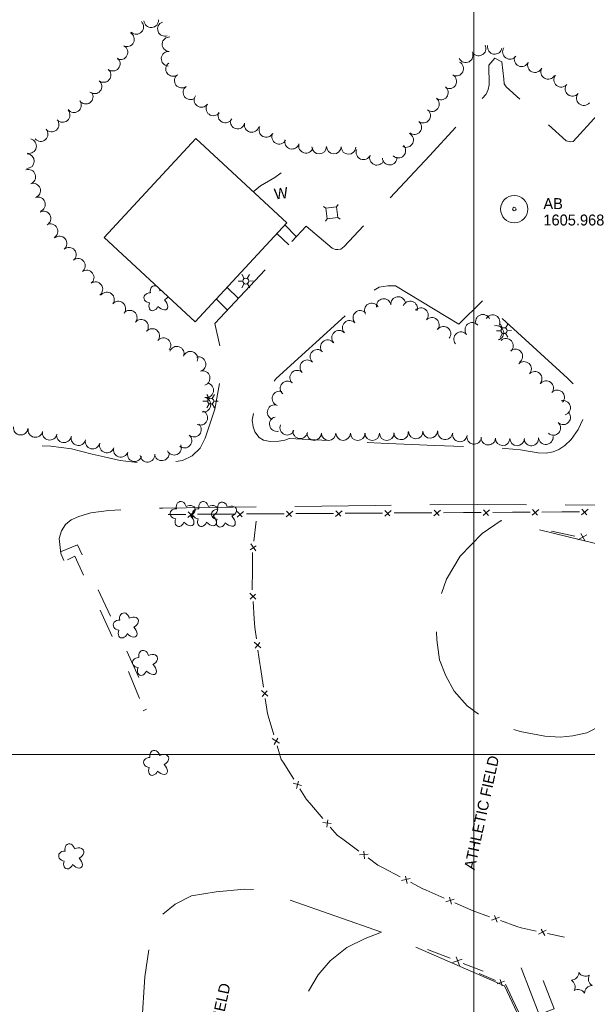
# Model space of a CAD drawing. Header units: feet. Extents: x 187981 to 190000, y 254469 to 257019.
# Tile 4 of 12: x 188755 to 189061, y 255365 to 255897. Entities that reach past the tile are written whole.
import ezdxf
from ezdxf.enums import TextEntityAlignment as Align

# ---------------------------------------------------------------- set-up
doc = ezdxf.new("R2010")
doc.units = ezdxf.units.FT
doc.header["$MEASUREMENT"] = 0
for name, pattern in [('DGN Style 3', [73.093715, 52.209797, -20.883919]), ('DGN Style 4', [83.587884, 41.767837, -20.883919, 0.05221, -20.883919]), ('DGN Style 5', [36.546858, 15.662939, -20.883919])]:
    doc.linetypes.add(name, pattern=pattern)
for name, color, linetype, lineweight in [('E_BMGRD', 73, 'Egr', 0), ('E_DWY', 73, 'DGN Style 3', 0), ('E_LAND_Vegetation', 21, 'Continuous', 0), ('E_MAP_GridLines', 251, 'Continuous', 0), ('E_MAP_PassPoints', 40, 'Continuous', 0), ('E_MISCPROP', 40, 'Continuous', 0), ('E_MISCPROP_HvyLine', 54, 'Continuous', 13), ('E_MISCPROP_Railing', 40, 'Continuous', 0), ('E_PATH_Sidewalk', 73, 'DGN Style 5', 0), ('E_UTL_AboveGroundPipe', 40, 'DGN Style 4', 0)]:
    doc.layers.add(name, color=color, linetype=linetype, lineweight=lineweight)
doc.styles.add('Style-IGR_FONT_0', font='IGR_FONT_0.shx')
doc.linetypes.add('Egr', pattern='A,0.1,[13,dgnlstyle-ewdotudls.shx,S=0.0004,R=0,X=0,Y=0],0.1', length=0.2)

# ---------------------------------------------------------------- blocks, each defined once
blk = doc.blocks.new('PP')
at = {"layer": 'E_MAP_PassPoints', "color": 40, "linetype": 'Continuous', "lineweight": 0}
for radius in [2.25, 0.288]:
    blk.add_circle((0, 0), radius, dxfattribs=at)
blk = doc.blocks.new('ATHFLD')
at = {"layer": 'E_BMGRD', "color": 51, "linetype": 'Continuous', "lineweight": 0, "style": 'Style-IGR_FONT_0'}
blk.add_text('ATHLETIC FIELD', height=1.8, rotation=0.0002, dxfattribs=at).set_placement((0.09, 0.87), align=Align.TOP_CENTER)
blk = doc.blocks.new('WAL_1')
at = {"layer": 'E_MISCPROP_Railing', "color": 40, "linetype": 'Continuous', "lineweight": 0, "style": 'Style-IGR_FONT_0'}
blk.add_text('W', height=1.8, rotation=360, dxfattribs=at).set_placement((-0.69, -0.03), align=Align.MIDDLE_LEFT)
blk = doc.blocks.new('PED')
at = {"layer": 'E_UTL_AboveGroundPipe', "color": 101, "linetype": 'Continuous', "lineweight": 13}
for p, q in [((-0.91, 0.85), (-1.23, 1.17)), ((0.89, 0.85), (1.21, 1.17)), ((-1.23, -1.27), (-0.91, -0.95)), ((1.21, -1.27), (0.89, -0.95))]:
    blk.add_line(p, q, dxfattribs=at)
at = {"layer": 'E_UTL_AboveGroundPipe', "color": 101, "linetype": 'Continuous', "lineweight": 13, "flags": 128}
blk.add_lwpolyline([(-0.91, -0.95), (0.89, -0.95), (0.89, 0.85), (-0.91, 0.85)], close=True, dxfattribs=at)
blk = doc.blocks.new('LTP_1')
at = {"layer": 'E_MISCPROP', "color": 20, "linetype": 'Continuous', "lineweight": 0}
for p, q in [((-0.49, 0.02), (-1.27, 0.04)), ((-0.24, 0.43), (-0.6, 1.12)), ((0.27, 0.43), (0.68, 1.1)), ((-0.26, -0.43), (-0.67, -1.08)), ((0.23, -0.44), (0.6, -1.09)), ((0.49, -0.01), (1.25, -0.03))]:
    blk.add_line(p, q, dxfattribs=at)
blk.add_circle((0, 0), 0.492, dxfattribs=at)
blk = doc.blocks.new('PINE')
at = {"layer": 'E_LAND_Vegetation', "color": 93, "linetype": 'Continuous', "lineweight": 0}
for centre, start, end in [((-1.81, 1.72), 275.2113, 0.9762), ((0.53, 2.49), 215.2113, 300.9762), ((-2.32, -0.69), 335.2113, 60.9762), ((2.37, 0.84), 155.2113, 240.9762), ((-0.49, -2.34), 35.2113, 120.9762), ((1.86, -1.57), 95.2113, 180.9762)]:
    blk.add_arc(centre, 1.29, start, end, dxfattribs=at)
blk = doc.blocks.new('TREE')
at = {"layer": 'E_LAND_Vegetation', "color": 93, "linetype": 'Continuous', "lineweight": 0}
for centre, major_axis, ratio in [((-0.29, 1.02), (0.272, -0.996), 0.782863), ((-1.09, -0.01), (0.987, -0.025), 0.832022), ((0.9, 0.51), (-1.05, -0.59), 0.691916), ((-0.41, -1.09), (0.361, 0.971), 0.716896), ((0.8, -0.78), (-1, 0.92), 0.560249)]:
    blk.add_ellipse(centre, major_axis=major_axis, ratio=ratio, start_param=1.570796, end_param=4.712389, dxfattribs=at)

msp = doc.modelspace()

# ---------------------------------------------------------------- linework, layer by layer
at = {"layer": 'E_DWY', "color": 51, "linetype": 'DGN Style 3', "lineweight": 0, "flags": 128}
for points in [[(189083.61, 255673.07), (189084.69, 255678.2), (189087.44, 255687.22), (189092.54, 255694.51), (189153.71, 255762.16), (189101.67, 255812.59), (189066.95, 255845.67), (189053.67, 255831.23), (189052.35, 255830.99), (189049.87, 255831.56), (189017.61, 255860.65), (189016.52, 255862.35), (189016.18, 255864.84), (189015.15, 255874.21), (189011.37, 255876.2), (189008.11, 255872.51), (189008.36, 255861.8), (189007.86, 255859.31), (189006.72, 255856.69), (188976.05, 255823.48), (188945.32, 255790.67), (188929.9, 255774.41), (188928.08, 255773.01), (188926.49, 255772.78), (188925.31, 255772.8), (188923.55, 255773.54), (188909.37, 255785.39), (188860.15, 255732.86), (188865.15, 255709.82), (188864.03, 255707.61), (188863.32, 255704.39), (188860.07, 255686.54), (188854.79, 255670.89), (188852.18, 255665.46), (188847.81, 255661.34), (188842.52, 255658.87), (188837.77, 255658.1), (188819.51, 255657.46), (188808.87, 255658.86), (188800.27, 255660.76), (188793.76, 255662.26), (188782.67, 255665.15), (188771.49, 255666.56), (188762.2, 255667), (188742.7, 255667), (188723.21, 255665.41), (188708.65, 255665.29), (188697.17, 255665.21), (188689.8, 255666.89), (188684.13, 255669.11), (188680.01, 255671.76), (188674.88, 255676.6), (188670.1, 255682.46), (188665.48, 255689.53), (188678.21, 255696.01), (188640.65, 255781.06), (188615.57, 255838.65), (188594.71, 255884.28), (188580.05, 255918.27), (188565.87, 255911.91), (188559.81, 255920.35), (188550.83, 255928.82), (188541.99, 255934.07), (188533.42, 255935.8), (188525.24, 255936.12), (188519.4, 255935.55), (188514.05, 255934.24), (188497.64, 255928.19), (188490.87, 255942), (188478.05, 255936.46)], [(188992.01, 255732.42), (188957.75, 255753.27), (188953.49, 255753.27), (188948.93, 255752.43), (188945.13, 255750.12), (188893.27, 255703.15), (188886.64, 255695.01), (188883.38, 255689.72), (188881.07, 255685.02), (188880.29, 255680.64), (188880.7, 255676.91), (188881.62, 255674.27), (188883.99, 255671.2), (188886.4, 255669.77), (188889.89, 255669.08), (188894.71, 255669.32), (188897.84, 255669.8), (188900.27, 255670.63), (188949.87, 255668.12), (188979.02, 255666.97), (189017.06, 255665.33), (189025.32, 255664.52), (189030.42, 255663.65), (189034.83, 255662.88), (189039.22, 255662.81), (189042.85, 255663.55), (189045.94, 255664.83), (189049.26, 255666.96), (189052.67, 255670.23), (189056.44, 255675.55), (189059.03, 255681.08), (189059.67, 255685.25), (189059.25, 255689.01), (189058.95, 255691.38), (189057.31, 255695.68), (189055.26, 255698.56), (189050.71, 255703.38), (189004.76, 255745.01)], [(189004.76, 255745.01), (188992.01, 255732.42)], [(188778.51, 255604.83), (188776.82, 255608.62), (188776.44, 255611.75), (188775.97, 255616.58), (188777.24, 255620.85), (188779.39, 255624.17), (188782.42, 255626.83), (188786.53, 255628.58), (188793.03, 255630.52), (188802.79, 255631.84), (188831.93, 255633.06), (188883, 255633.77), (188946.87, 255634.52), (189002.12, 255634.98), (189047.87, 255634.85), (189090.65, 255634.57), (189115.08, 255635.85), (189122.26, 255636.34), (189125.81, 255637.03), (189128.94, 255638.71), (189131.56, 255641.32), (189135.09, 255649.3), (189137.02, 255655.11), (189137.03, 255658.72), (189136.11, 255661.17), (189132.89, 255662.62), (189128.19, 255662.78), (189092.1, 255659.21), (189087.12, 255660.17), (189084.95, 255662.66), (189083.78, 255667.17), (189083.61, 255673.07)], [(189014.84, 255626.31), (189004.54, 255619.41), (188992.75, 255607.17), (188985.28, 255594.64), (188981.62, 255584.37), (188979.91, 255573.45), (188979.97, 255561.91), (188981.5, 255551.18), (188984.98, 255542.5), (188989.51, 255534.11), (188996.4, 255526.16), (189005.44, 255519.82), (189014.02, 255515.75), (189025.06, 255512.36), (189038.44, 255509.87), (189046.68, 255509.4), (189053.58, 255510.08), (189061.12, 255511.64), (189069.17, 255515.81), (189076.37, 255520.41), (189081.94, 255524.32), (189084.83, 255527.06), (189086.42, 255529.68), (189087.36, 255531.81), (189095.71, 255594.9), (189086.21, 255608.88)], [(189086.21, 255608.88), (189014.84, 255626.31)], [(188950.12, 255403.93), (188884.76, 255426.83), (188876.11, 255427.25), (188860.78, 255425.66), (188847.38, 255423.59), (188838.59, 255419.14), (188832.01, 255413.63), (188827.76, 255405.88), (188824.78, 255397.65), (188822.3, 255379.79), (188820.69, 255354.54), (188822.54, 255333.63), (188825.15, 255312.83), (188831.71, 255288.77), (188839.6, 255271.61), (188851.26, 255253.44), (188869.07, 255234.84), (188891.03, 255214.33), (188912.94, 255196.57), (188934.72, 255181.01), (188947.96, 255171.82), (188955.72, 255166.5), (188961.87, 255165.94), (188967.32, 255167.66), (188971.93, 255172.08), (188977.87, 255184.23), (188991.95, 255242.29), (189000.51, 255289.44)], [(188950.12, 255403.93), (188941.38, 255400.52), (188931.36, 255395.67), (188922.33, 255388.52), (188915.9, 255380.89), (188909.98, 255370.99), (188905.21, 255360.27), (188902.87, 255348.64), (188902.43, 255339.53), (188903.7, 255330.65), (188906.58, 255320.19), (188911.13, 255310.78), (188916.49, 255302.88), (188923.66, 255295.08), (188931.94, 255288.39), (188941.32, 255283.49), (188952.1, 255280.25), (188962.18, 255278.87), (188971.16, 255279.16), (188979.22, 255280), (188985.15, 255281.49), (188991.36, 255283.63), (188996.99, 255286.23), (189000.29, 255288.76), (189023.46, 255360.3), (189016.62, 255374.98)], [(189016.62, 255374.98), (188950.12, 255403.93)]]:
    msp.add_lwpolyline(points, dxfattribs=at)
msp.add_lwpolyline([(189025.65, 255384.76), (189035.29, 255359.46), (189043.43, 255362.56), (189033.79, 255387.86)], close=True, dxfattribs=at)
at = {"layer": 'E_LAND_Vegetation', "color": 93, "linetype": 'Continuous', "lineweight": 0}
for centre, radius, start, end in [((188817.63, 255893.09), 3.94, 226.1173, 46.102), ((188825.68, 255896.7), 3.94, 184.1456, 4.1303), ((188833.08, 255892.01), 3.94, 109.4242, 289.4089), ((188812.6, 255886.36), 3.94, 243.2653, 63.25), ((188835.56, 255883.74), 3.94, 86.3837, 266.3683), ((188809.06, 255879.33), 3.94, 243.2653, 63.25), ((188835.07, 255875.88), 3.94, 86.3837, 266.3683), ((189002.64, 255881.41), 3.94, 207.5731, 27.5578), ((189011.39, 255882.3), 3.94, 170.0935, 350.0781), ((189019.55, 255879.58), 3.94, 144.8789, 324.8636), ((188804.91, 255873.21), 3.94, 231.1653, 51.15), ((188995.66, 255877.77), 3.94, 207.5731, 27.5578), ((189025.83, 255875.6), 3.94, 156.1386, 336.1233), ((188799.97, 255867.08), 3.94, 231.1653, 51.15), ((188837.49, 255870.37), 3.94, 126.5849, 306.5696), ((188990.54, 255870.53), 3.94, 242.8458, 62.8305), ((189033.03, 255872.42), 3.94, 156.1386, 336.1233), ((189040.2, 255868.75), 3.94, 150.8187, 330.8034), ((188795.04, 255860.95), 3.94, 231.1653, 51.15), ((188842.19, 255864.05), 3.94, 126.5849, 306.5696), ((188986.8, 255863.67), 3.94, 240.9112, 60.8959), ((189047.24, 255864.52), 3.94, 140.9138, 320.8985), ((188846.88, 255857.73), 3.94, 126.5849, 306.5696), ((188982.27, 255857.63), 3.94, 232.459, 52.4437), ((189053.35, 255859.56), 3.94, 140.9138, 320.8985), ((188790.31, 255855.38), 3.94, 216.0018, 35.9865), ((188852.82, 255853.64), 3.94, 145.0463, 325.031), ((188977.47, 255851.38), 3.94, 232.459, 52.4437), ((189059.46, 255854.59), 3.94, 140.9138, 320.8985), ((188777.85, 255845.5), 3.94, 221.0123, 40.997), ((188783.94, 255850.76), 3.94, 216.0018, 35.9865), ((188859.25, 255849.04), 3.94, 143.9161, 323.9008), ((188972.67, 255845.14), 3.94, 232.459, 52.4437), ((188771.9, 255840.33), 3.94, 221.0123, 40.997), ((188865.71, 255845.2), 3.94, 153.3054, 333.29), ((188872.36, 255841.97), 3.94, 166.1165, 346.1011), ((188765.96, 255835.17), 3.94, 221.0123, 40.997), ((188880, 255840.08), 3.94, 166.1165, 346.1011), ((188887.89, 255837.4), 3.94, 151.9295, 331.9142), ((188967.88, 255838.9), 3.94, 232.459, 52.4437), ((188759.68, 255828.72), 3.94, 257.2083, 77.193), ((188894.83, 255833.7), 3.94, 151.9295, 331.9142), ((188901.76, 255831.05), 3.94, 163.6574, 343.6421), ((188963.46, 255831.94), 3.94, 243.9261, 63.9108), ((188909.31, 255828.83), 3.94, 163.6574, 343.6421), ((188916.47, 255828.4), 3.94, 181.147, 1.1316), ((188924.44, 255828.43), 3.94, 178.318, 358.3027), ((188932.31, 255828.2), 3.94, 178.318, 358.3027), ((188940.37, 255825.34), 3.94, 157.6523, 337.637), ((188959.23, 255826.21), 3.94, 225.8121, 45.7968), ((188758.54, 255820.56), 3.94, 268.503, 88.4877), ((188947.65, 255822.34), 3.94, 157.6523, 337.637), ((188954.53, 255822.44), 3.94, 183.2502, 3.2349), ((188759.28, 255812.08), 3.94, 289.3035, 109.2882), ((188761.89, 255804.65), 3.94, 289.3035, 109.2882), ((188764.49, 255797.22), 3.94, 289.3035, 109.2882), ((188767.48, 255789.59), 3.94, 298.7873, 118.7719), ((188771.27, 255782.69), 3.94, 298.7873, 118.7719), ((188776.17, 255776.08), 3.94, 309.5697, 129.5544), ((188781.19, 255770.02), 3.94, 309.5697, 129.5544), ((188786.12, 255764.01), 3.94, 306.6878, 126.6725), ((188790.82, 255757.7), 3.94, 306.6878, 126.6725), ((188795.52, 255751.39), 3.94, 306.6878, 126.6725), ((188801.78, 255745.84), 3.94, 321.4177, 141.4024), ((188959.16, 255743.4), 3.93, 8.1264, 188.1111), ((188807.93, 255740.93), 3.94, 321.4177, 141.4024), ((188944.86, 255739.91), 3.93, 30.0157, 210.0004), ((188951.37, 255742.29), 3.93, 8.1264, 188.1111), ((188965.62, 255741), 3.93, 340.7168, 160.7015), ((188814.08, 255736.02), 3.94, 321.4177, 141.4024), ((188938.69, 255735.9), 3.93, 43.0802, 223.0649), ((188971.48, 255737.34), 3.93, 318.3559, 138.3406), ((189004.91, 255733.79), 3.93, 22.7379, 202.7225), ((189010.21, 255733.56), 3.93, 331.3251, 151.3098), ((188820.18, 255731.1), 3.94, 320.571, 140.5557), ((188932.95, 255730.53), 3.93, 43.0802, 223.0649), ((188977.36, 255732.12), 3.93, 318.3559, 138.3406), ((188983.64, 255727.34), 3.93, 320.5643, 140.549), ((188999.19, 255729.4), 3.93, 39.8078, 219.7925), ((189012.26, 255727.76), 3.93, 284.655, 104.6397), ((188826.26, 255726.1), 3.94, 320.571, 140.5557), ((188927.21, 255725.16), 3.93, 43.0802, 223.0649), ((188993.14, 255724.37), 3.93, 39.7003, 219.685), ((188832.34, 255721.1), 3.94, 320.571, 140.5557), ((188839.47, 255716.54), 3.94, 339.8033, 159.788), ((188921.08, 255720.05), 3.93, 39.7656, 219.7503), ((189017.45, 255720.79), 3.93, 312.2377, 132.2224), ((188846.86, 255713.82), 3.94, 339.8033, 159.788), ((188851.26, 255710.83), 3.94, 286.6077, 106.5924), ((188915.51, 255714.83), 3.93, 45.8086, 225.7933), ((189022.47, 255715.1), 3.93, 304.6543, 124.639), ((188910.03, 255709.2), 3.93, 45.8086, 225.7933), ((189027.22, 255708.31), 3.93, 316.9054, 136.8901), ((188853.51, 255703.29), 3.94, 286.6077, 106.5924), ((188904.55, 255703.56), 3.93, 45.8086, 225.7933), ((189032.96, 255702.94), 3.93, 316.9054, 136.8901), ((188855.43, 255696.72), 3.94, 258.9679, 78.9526), ((188899.35, 255697.78), 3.93, 48.1859, 228.1706), ((189039.2, 255697.92), 3.93, 321.6674, 141.652), ((188895.01, 255692.31), 3.93, 70.2885, 250.2732), ((189045.08, 255692.94), 3.93, 317.3212, 137.3059), ((188853.93, 255688.99), 3.94, 258.9679, 78.9526), ((188892.35, 255684.91), 3.93, 70.2885, 250.2732), ((189048.33, 255687.3), 3.93, 286.9713, 106.9559), ((188852.23, 255681.89), 3.94, 244.205, 64.1897), ((189048.36, 255682.12), 3.93, 228.5096, 48.4943), ((188848.82, 255675.44), 3.94, 228.9917, 48.9763), ((188893.53, 255678.49), 3.93, 103.6511, 283.6358), ((188899.21, 255676.49), 3.93, 156.7105, 336.6952), ((189043.03, 255676.4), 3.93, 227.3461, 47.3308), ((188755.11, 255676.52), 3.94, 174.1783, 354.163), ((188763.08, 255675.31), 3.94, 168.5748, 348.5595), ((188770.8, 255673.75), 3.94, 168.5748, 348.5595), ((188778.5, 255672.41), 3.94, 170.19, 350.1747), ((188843.65, 255669.5), 3.94, 228.9917, 48.9763), ((188906.21, 255674.58), 3.93, 171.729, 351.7137), ((188913.71, 255673.61), 3.93, 179.9306, 359.9153), ((188921.57, 255673.6), 3.93, 179.9306, 359.9153), ((188929.44, 255673.58), 3.93, 179.7635, 359.7481), ((188937.3, 255673.55), 3.93, 179.7635, 359.7481), ((188945.15, 255673.53), 3.93, 180.082, 0.0667), ((188953.01, 255673.54), 3.93, 180.082, 0.0667), ((188960.71, 255673.99), 3.93, 184.1259, 4.1105), ((188968.63, 255674.52), 3.93, 181.8546, 1.8393), ((188976.49, 255674.77), 3.93, 181.8546, 1.8393), ((188984.58, 255674.01), 3.93, 174.2347, 354.2193), ((188992.5, 255672.9), 3.93, 170.286, 350.2707), ((189000.25, 255671.57), 3.93, 170.286, 350.2707), ((188786.35, 255670.87), 3.94, 166.4953, 346.48), ((188794, 255669.03), 3.94, 166.4953, 346.48), ((188801.71, 255666.88), 3.94, 162.7543, 342.7389), ((188838.04, 255665.67), 3.94, 203.9763, 23.961), ((189007.86, 255671.12), 3.93, 176.7384, 356.7231), ((189015.62, 255670.8), 3.93, 179.4735, 359.4582), ((189023.48, 255670.72), 3.93, 179.4735, 359.4582), ((189031.13, 255670.71), 3.93, 185.2349, 5.2196), ((189038.96, 255671.43), 3.93, 185.2349, 5.2196), ((188809.23, 255664.55), 3.94, 162.742, 342.7267), ((188816.74, 255662.21), 3.94, 162.742, 342.7267), ((188823.64, 255661.88), 3.94, 185.7578, 5.7425), ((188831.47, 255662.66), 3.94, 185.7578, 5.7425)]:
    msp.add_arc(centre, radius, start, end, dxfattribs=at)
for centre, major_axis, ratio, start_param, end_param in [((188827.8, 255749.92), (0.73, -3.31), 0.782863, 2.488333, 4.712389), ((188827.8, 255749.92), (0.73, -3.31), 0.782863, 1.570796, 2.107674), ((188825, 255746.66), (3.23, -0.24), 0.832022, 1.570796, 4.712389), ((188831.6, 255748.03), (-3.55, -1.74), 0.691916, 4.521028, 4.712389), ((188831.6, 255748.03), (-3.55, -1.74), 0.691916, 1.570796, 2.283387), ((188827.04, 255743.02), (1.34, 3.12), 0.716896, 1.570796, 4.712389), ((188831.05, 255743.82), (-3.13, 3.17), 0.560249, 1.570796, 4.712389)]:
    msp.add_ellipse(centre, major_axis=major_axis, ratio=ratio, start_param=start_param, end_param=end_param, dxfattribs=at)
at = {"layer": 'E_MAP_GridLines', "color": 161, "linetype": 'Continuous', "lineweight": 0}
for p, q in [((189000, 254500), (189000, 257000)), ((188000, 255500), (190000, 255500))]:
    msp.add_line(p, q, dxfattribs=at)
at = {"layer": 'E_MISCPROP_HvyLine', "color": 241, "linetype": 'Continuous', "lineweight": 13, "flags": 128}
msp.add_lwpolyline([(188800.28, 255779.27), (188849.76, 255832.76), (188899, 255787.22), (188849.51, 255733.73)], close=True, dxfattribs=at)
at = {"layer": 'E_MISCPROP_Railing', "color": 40, "linetype": 'Continuous', "lineweight": 0}
for p, q in [((188845.49, 255628.06), (188849.01, 255631.17)), ((188845.63, 255631.15), (188848.32, 255628.14)), ((188872.08, 255628.23), (188875.61, 255631.34)), ((188872.22, 255631.32), (188874.91, 255628.31)), ((188898.68, 255628.4), (188902.21, 255631.51)), ((188898.82, 255631.49), (188901.51, 255628.48)), ((188925.27, 255628.57), (188928.8, 255631.69)), ((188925.42, 255631.66), (188928.11, 255628.65)), ((188951.87, 255628.74), (188955.4, 255631.86)), ((188952.01, 255631.83), (188954.7, 255628.83)), ((188978.46, 255628.92), (188981.99, 255632.03)), ((188978.61, 255632.01), (188981.29, 255629)), ((189005.06, 255629.09), (189008.58, 255632.2)), ((189005.2, 255632.18), (189007.89, 255629.17)), ((189031.65, 255629.26), (189035.18, 255632.37)), ((189031.8, 255632.35), (189034.48, 255629.34)), ((189058.25, 255629.43), (189061.78, 255632.55)), ((189058.39, 255632.52), (189061.08, 255629.51)), ((189060.21, 255615.14), (189057.82, 255619.31)), ((188882.19, 255609.97), (188879.56, 255613.84)), ((189061.14, 255618.71), (189056.26, 255615.95)), ((188879.16, 255610.5), (188882.46, 255612.78)), ((188882.28, 255583.85), (188878.97, 255587.16)), ((188879.2, 255583.8), (188882.02, 255586.65)), ((188884.88, 255557.65), (188881.34, 255560.72)), ((188881.81, 255557.38), (188884.42, 255560.43)), ((188888.78, 255531.51), (188885.21, 255534.53)), ((188885.72, 255531.2), (188888.29, 255534.29)), ((188895.05, 255506.1), (188891.1, 255508.6)), ((188892.06, 255505.38), (188894.18, 255508.78)), ((188906.83, 255483.16), (188902.35, 255484.5)), ((188904.15, 255481.65), (188905.27, 255485.51)), ((188922.98, 255462.58), (188918.35, 255463.26)), ((188920.54, 255460.7), (188921.1, 255464.68)), ((188942.98, 255446.04), (188938.31, 255445.65)), ((188941.02, 255443.66), (188940.67, 255447.66)), ((188965.57, 255432.87), (188961.01, 255431.8)), ((188963.99, 255430.22), (188963.05, 255434.13)), ((188988.04, 255418.99), (188986.82, 255422.82)), ((188989.42, 255421.74), (188984.95, 255420.35)), ((189013.92, 255412.13), (189009.57, 255410.41)), ((189012.75, 255409.29), (189011.25, 255413.02)), ((189039.13, 255405.07), (189035.04, 255402.8)), ((189038.34, 255402.1), (189036.36, 255405.6)), ((188992.26, 255386.02), (188990.59, 255390.59)), ((188993.8, 255389.42), (188988.45, 255387.5)), ((189016.65, 255377.39), (189012.66, 255376.09)), ((189015.44, 255374.9), (189014.3, 255378.33))]:
    msp.add_line(p, q, dxfattribs=at)
at = {"layer": 'E_MISCPROP_Railing', "color": 40, "linetype": 'Continuous', "lineweight": 13, "flags": 128}
msp.add_lwpolyline([(188880.78, 255804.06), (188884.8, 255807.29), (188892.46, 255811.7), (188895.98, 255814.2)], dxfattribs=at)
at = {"layer": 'E_MISCPROP_Railing', "color": 40, "linetype": 'Continuous', "lineweight": 0, "flags": 128}
for points in [[(188834.86, 255629.65), (188844.37, 255629.71)], [(188850.66, 255629.75), (188861.46, 255629.82)], [(188861.46, 255629.82), (188870.96, 255629.88)], [(188877.25, 255629.92), (188888.05, 255629.99)], [(188888.05, 255629.99), (188897.56, 255630.05)], [(188903.85, 255630.09), (188914.65, 255630.16)], [(188914.65, 255630.16), (188924.16, 255630.22)], [(188930.44, 255630.26), (188941.25, 255630.33)], [(188941.25, 255630.33), (188950.75, 255630.4)], [(188957.03, 255630.44), (188967.84, 255630.51)], [(188967.84, 255630.51), (188977.35, 255630.57)], [(188983.63, 255630.61), (188994.44, 255630.68)], [(188994.44, 255630.68), (189003.94, 255630.74)], [(189010.23, 255630.78), (189021.03, 255630.85)], [(189021.03, 255630.85), (189030.54, 255630.91)], [(189036.82, 255630.95), (189047.63, 255631.02)], [(189047.63, 255631.02), (189057.13, 255631.08)], [(188881.16, 255615.28), (188882.43, 255625.96)], [(189054.7, 255618.01), (189042.08, 255620.58)], [(188880.37, 255599.62), (188880.49, 255609.07)], [(188880.28, 255588.87), (188880.24, 255589.46), (188880.37, 255599.62)], [(188881.35, 255573.2), (188880.71, 255582.64)], [(188882.52, 255562.52), (188881.66, 255568.59), (188881.35, 255573.2)], [(188884.74, 255546.98), (188884.41, 255549.14), (188883.39, 255556.33)], [(188886.37, 255536.35), (188884.74, 255546.98)], [(188888.93, 255520.86), (188888.56, 255522.11), (188887.32, 255530.17)], [(188892, 255510.56), (188888.93, 255520.86)], [(188896.95, 255495.72), (188895.95, 255497.29), (188893.78, 255504.57)], [(188902.69, 255486.63), (188896.95, 255495.72)], [(188911.39, 255473.59), (188909.61, 255475.67), (188906.03, 255481.35)], [(188918.38, 255465.42), (188911.39, 255473.59)], [(188929.18, 255454.12), (188926.11, 255456.38), (188922.44, 255460.67)], [(188937.85, 255447.76), (188929.18, 255454.12)], [(188950.73, 255438.83), (188948.14, 255440.2), (188942.89, 255444.06)], [(188960.24, 255433.81), (188950.73, 255438.83)], [(188974.21, 255426.63), (188972.09, 255427.56), (188965.77, 255430.9)], [(188984.04, 255422.3), (188974.21, 255426.63)], [(188998.42, 255415.98), (188989.77, 255419.79)], [(189008.52, 255412.3), (188999.64, 255415.44), (188998.42, 255415.98)], [(189023.32, 255407.05), (189014.41, 255410.21)], [(189033.75, 255404.53), (189025.57, 255406.26), (189023.32, 255407.05)], [(189049.12, 255401.28), (189039.87, 255403.23)], [(188987.25, 255389.83), (188975.09, 255394.56)], [(189005.02, 255382.9), (188994.32, 255387.07)], [(189011.82, 255377.83), (189002.94, 255381.61)], [(189020.75, 255368.12), (189017.29, 255375.51), (189016.98, 255375.63)], [(189023.87, 255359.35), (189024.32, 255360.52), (189020.75, 255368.12)]]:
    msp.add_lwpolyline(points, dxfattribs=at)
at = {"layer": 'E_PATH_Sidewalk', "color": 51, "linetype": 'DGN Style 5', "lineweight": 0, "flags": 128}
for points in [[(188904.11, 255779.77), (188897.96, 255786.1)], [(188899.98, 255775.37), (188893.66, 255781.45)], [(188872.8, 255746.36), (188866.7, 255752.3)], [(188866.92, 255740.09), (188860.88, 255746.01)], [(188776.72, 255609.51), (188785.84, 255613.15), (188826.37, 255525.8), (188821.25, 255523.52)], [(188780.41, 255605.2), (188784.32, 255607.04), (188813.3, 255545.22), (188820.38, 255527.59), (188819.98, 255527.51)]]:
    msp.add_lwpolyline(points, dxfattribs=at)

# ---------------------------------------------------------------- block references
at = {"layer": 'E_BMGRD', "color": 51, "linetype": 'Continuous', "lineweight": 0, "xscale": 3.280827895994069, "yscale": 3.280827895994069, "zscale": 3.280827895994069, "rotation": 77.72229053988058}
for p in [(189004.09, 255468.26), (188858.88, 255345.35)]:
    msp.add_blockref('ATHFLD', p, dxfattribs=at)
at = {"layer": 'E_LAND_Vegetation', "color": 93, "linetype": 'Continuous', "lineweight": 0, "xscale": 3.280831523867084, "yscale": 3.280831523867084, "zscale": 3.280831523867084, "rotation": 357.1004362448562}
for name, p in [('TREE', (188842.68, 255629.91)), ('TREE', (188854.83, 255629.91)), ('TREE', (188865.01, 255629.59)), ('TREE', (188812, 255569.69)), ('TREE', (188822.38, 255549.45)), ('TREE', (188828.38, 255495.45)), ('TREE', (188782.47, 255444.93)), ('PINE', (189058.27, 255376.32))]:
    msp.add_blockref(name, p, dxfattribs=at)
at = {"layer": 'E_MAP_PassPoints', "color": 40, "linetype": 'Continuous', "lineweight": 0, "xscale": 3.280831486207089, "yscale": 3.280831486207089, "zscale": 3.280831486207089}
msp.add_blockref('PP', (189021.9, 255794.66), dxfattribs=at)
at = {"layer": 'E_MISCPROP', "color": 20, "linetype": 'Continuous', "lineweight": 0, "xscale": 3.280833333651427, "yscale": 3.280833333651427, "zscale": 3.280833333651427, "rotation": 62.14048693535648}
for p in [(188876.79, 255755.75), (189016.39, 255728.96), (188857.82, 255690.88)]:
    msp.add_blockref('LTP_1', p, dxfattribs=at)
at = {"layer": 'E_MISCPROP_Railing', "color": 40, "linetype": 'Continuous', "lineweight": 0, "xscale": 3.280828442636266, "yscale": 3.280828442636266, "zscale": 3.280828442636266, "rotation": 7.060944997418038}
msp.add_blockref('WAL_1', (188894.36, 255803.11), dxfattribs=at)
at = {"layer": 'E_UTL_AboveGroundPipe', "color": 101, "linetype": 'Continuous', "lineweight": 13, "xscale": 3.280828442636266, "yscale": 3.280828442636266, "zscale": 3.280828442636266, "rotation": 7.060944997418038}
msp.add_blockref('PED', (188923.34, 255792.79), dxfattribs=at)

# ---------------------------------------------------------------- texts
at = {"layer": 'E_MAP_PassPoints', "color": 40, "linetype": 'Continuous', "lineweight": 0, "style": 'Style-IGR_FONT_0'}
for s, p in [('AB', (189037.65, 255794.66)), ('1605.968', (189037.65, 255785.8))]:
    msp.add_text(s, height=5.905, dxfattribs=at).set_placement(p)

doc.saveas('drawing.dxf')
